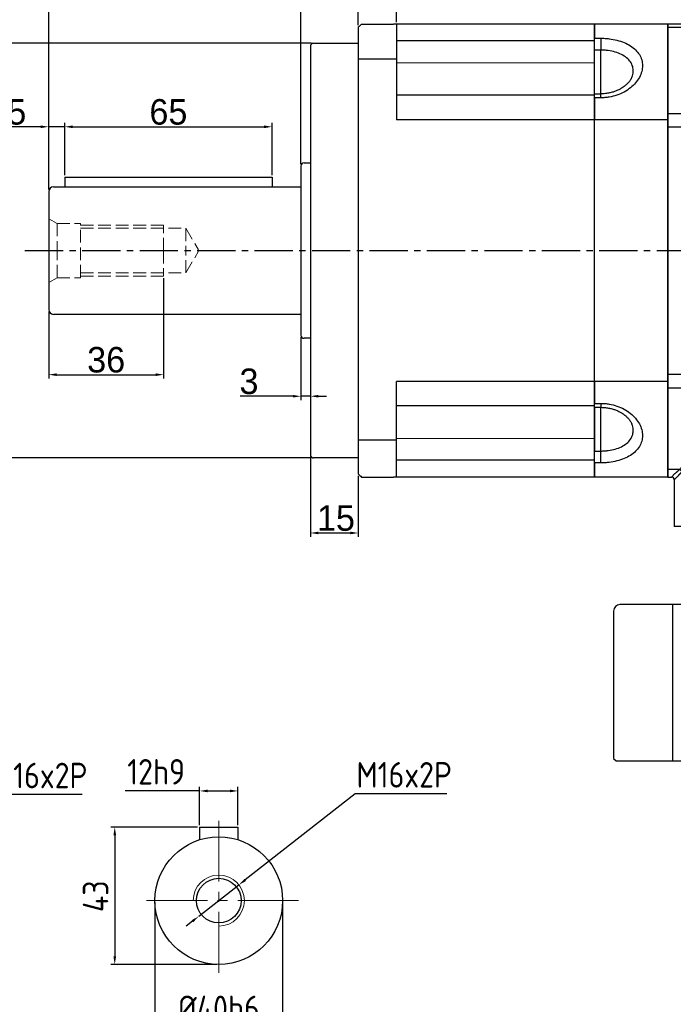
# Model space of a CAD drawing. Header units: millimetres. Extents: x 2047 to 3179, y 182 to 933.
# Tile 12 of 15: x 2426 to 2631, y 468 to 776. Entities that reach past the tile are written whole.
import ezdxf

# ---------------------------------------------------------------- set-up
doc = ezdxf.new("R2010")
doc.units = ezdxf.units.MM
for name, pattern in [('CENTER2', [28.575, 19.05, -3.175, 3.175, -3.175]), ('JIS_02_4.0', [5.5, 4, -1.5]), ('点画线', [18, 12, -2, 2, -2])]:
    doc.linetypes.add(name, pattern=pattern)
for name, color, linetype in [('6文字层', 3, 'Continuous'), ('7中心线层', 7, '点画线'), ('标注线', 7, 'Continuous')]:
    doc.layers.add(name, color=color, linetype=linetype)
for name, color, linetype, lineweight in [('中心线', 230, 'CENTER2', 18), ('中心线01', 7, 'JIS_02_4.0', 0), ('粗实线', 7, 'Continuous', 40), ('细实线', 211, 'Continuous', 18)]:
    doc.layers.add(name, color=color, linetype=linetype, lineweight=lineweight)
doc.styles.add('工程字', font='gbenor.shx', dxfattribs={"bigfont": 'gbcbig.shx'})
doc.dimstyles.new('ISO-25', dxfattribs={"dimtxt": 2.5, "dimasz": 2.5, "dimexe": 1.25, "dimexo": 0.625, "dimtad": 1, "dimtxsty": 'Standard', "dimcen": 2.5, "dimadec": 0, "dimazin": 0, "dimtfac": 1, "dimtmove": 0, "dimatfit": 3, "dimfxl": 1, "dimarcsym": 0})

# ---------------------------------------------------------------- blocks, each defined once
blk = doc.blocks.new('*D20')
at = {"layer": '6文字层', "color": 0, "lineweight": -2}
for p, q in [((2434.87, 723.2), (2434.87, 826.01)), ((2770.37, 824.76), (2437.37, 824.76)), ((2772.87, 676.52), (2772.87, 826.01))]:
    blk.add_line(p, q, dxfattribs=at)
at = {"layer": '6文字层', "color": 0}
for points in [[(2437.37, 825.17), (2437.37, 824.34), (2434.87, 824.76)], [(2770.37, 824.34), (2770.37, 825.17), (2772.87, 824.76)]]:
    blk.add_solid(points, dxfattribs=at)
at = {"layer": 'Defpoints', "color": 0}
for p in [(2434.87, 824.76), (2434.87, 722.57), (2772.87, 675.89)]:
    blk.add_point(p, dxfattribs=at)
at = {"layer": '6文字层', "color": 0, "insert": (2604.12, 829.38), "char_height": 8, "attachment_point": 5}
blk.add_mtext('338', dxfattribs=at)
blk = doc.blocks.new('*D23')
at = {"layer": '6文字层', "color": 0, "lineweight": -2}
for p, q in [((2517.24, 769.07), (2409.58, 769.07)), ((2410.83, 766.57), (2410.83, 641.57)), ((2517.24, 639.07), (2409.58, 639.07))]:
    blk.add_line(p, q, dxfattribs=at)
at = {"layer": '6文字层', "color": 0}
for points in [[(2411.24, 766.57), (2410.41, 766.57), (2410.83, 769.07)], [(2410.41, 641.57), (2411.24, 641.57), (2410.83, 639.07)]]:
    blk.add_solid(points, dxfattribs=at)
at = {"layer": 'Defpoints', "color": 0}
for p in [(2517.87, 769.07), (2410.83, 639.07), (2517.87, 639.07)]:
    blk.add_point(p, dxfattribs=at)
at = {"layer": '6文字层', "color": 0, "insert": (2406.2, 704.07), "char_height": 8, "attachment_point": 5, "rotation": 90}
blk.add_mtext('%%C130h7', dxfattribs=at)
blk = doc.blocks.new('*D24')
at = {"layer": '6文字层', "color": 0, "lineweight": -2}
for p, q in [((2434.87, 723.2), (2434.87, 744.13)), ((2439.87, 727.7), (2439.87, 744.13)), ((2432.37, 742.88), (2422.08, 742.88)), ((2439.87, 742.88), (2434.87, 742.88)), ((2442.37, 742.88), (2444.87, 742.88))]:
    blk.add_line(p, q, dxfattribs=at)
at = {"layer": '6文字层', "color": 0}
for points in [[(2432.37, 742.46), (2432.37, 743.29), (2434.87, 742.88)], [(2442.37, 743.29), (2442.37, 742.46), (2439.87, 742.88)]]:
    blk.add_solid(points, dxfattribs=at)
at = {"layer": 'Defpoints', "color": 0}
for p in [(2434.87, 742.88), (2439.87, 727.07), (2434.87, 722.57)]:
    blk.add_point(p, dxfattribs=at)
at = {"layer": '6文字层', "color": 0, "insert": (2424.87, 747.5), "char_height": 8, "attachment_point": 5}
blk.add_mtext('5', dxfattribs=at)
blk = doc.blocks.new('*D25')
at = {"layer": '6文字层', "color": 0, "lineweight": -2}
for p, q in [((2439.87, 727.7), (2439.87, 744.13)), ((2504.87, 727.7), (2504.87, 744.13)), ((2442.37, 742.88), (2502.37, 742.88))]:
    blk.add_line(p, q, dxfattribs=at)
at = {"layer": '6文字层', "color": 0}
for points in [[(2442.37, 743.29), (2442.37, 742.46), (2439.87, 742.88)], [(2502.37, 742.46), (2502.37, 743.29), (2504.87, 742.88)]]:
    blk.add_solid(points, dxfattribs=at)
at = {"layer": 'Defpoints', "color": 0}
for p in [(2504.87, 742.88), (2439.87, 727.07), (2504.87, 727.07)]:
    blk.add_point(p, dxfattribs=at)
at = {"layer": '6文字层', "color": 0, "insert": (2472.37, 747.5), "char_height": 8, "attachment_point": 5}
blk.add_mtext('65', dxfattribs=at)
blk = doc.blocks.new('*D26')
at = {"layer": '6文字层', "color": 0, "lineweight": -2}
for p, q in [((2531.87, 774.7), (2531.87, 786.52)), ((2541.37, 785.27), (2534.37, 785.27)), ((2543.87, 775.7), (2543.87, 786.52))]:
    blk.add_line(p, q, dxfattribs=at)
at = {"layer": '6文字层', "color": 0}
for points in [[(2534.37, 785.68), (2534.37, 784.85), (2531.87, 785.27)], [(2541.37, 784.85), (2541.37, 785.68), (2543.87, 785.27)]]:
    blk.add_solid(points, dxfattribs=at)
at = {"layer": 'Defpoints', "color": 0}
for p in [(2531.87, 785.27), (2543.87, 775.07), (2531.87, 774.07)]:
    blk.add_point(p, dxfattribs=at)
at = {"layer": '6文字层', "color": 0, "insert": (2537.87, 788.89), "char_height": 6, "attachment_point": 5}
blk.add_mtext('12', dxfattribs=at)
blk = doc.blocks.new('*D27')
at = {"layer": '6文字层', "color": 0, "lineweight": -2}
for p, q in [((2434.87, 723.2), (2434.87, 801.99)), ((2437.37, 800.74), (2529.37, 800.74)), ((2531.87, 776.7), (2531.87, 801.99))]:
    blk.add_line(p, q, dxfattribs=at)
at = {"layer": '6文字层', "color": 0}
for points in [[(2437.37, 801.16), (2437.37, 800.33), (2434.87, 800.74)], [(2529.37, 800.33), (2529.37, 801.16), (2531.87, 800.74)]]:
    blk.add_solid(points, dxfattribs=at)
at = {"layer": 'Defpoints', "color": 0}
for p in [(2531.87, 800.74), (2531.87, 776.07), (2434.87, 722.57)]:
    blk.add_point(p, dxfattribs=at)
at = {"layer": '6文字层', "color": 0, "insert": (2483.37, 805.37), "char_height": 8, "attachment_point": 5}
blk.add_mtext('97', dxfattribs=at)
blk = doc.blocks.new('*D28')
at = {"layer": '6文字层', "color": 0, "lineweight": -2}
for p, q in [((2531.87, 774.7), (2531.87, 801.99)), ((2534.37, 800.74), (2770.37, 800.74)), ((2772.87, 676.52), (2772.87, 801.99))]:
    blk.add_line(p, q, dxfattribs=at)
at = {"layer": '6文字层', "color": 0}
for points in [[(2534.37, 801.16), (2534.37, 800.33), (2531.87, 800.74)], [(2770.37, 800.33), (2770.37, 801.16), (2772.87, 800.74)]]:
    blk.add_solid(points, dxfattribs=at)
at = {"layer": 'Defpoints', "color": 0}
for p in [(2772.87, 800.74), (2531.87, 774.07), (2772.87, 675.89)]:
    blk.add_point(p, dxfattribs=at)
at = {"layer": '6文字层', "color": 0, "insert": (2652.62, 805.37), "char_height": 8, "attachment_point": 5}
blk.add_mtext('241', dxfattribs=at)
blk = doc.blocks.new('*D29')
at = {"layer": '6文字层', "color": 0, "lineweight": -2}
for p, q in [((2470.87, 695.45), (2470.87, 663.92)), ((2434.87, 684.95), (2434.87, 663.92)), ((2437.37, 665.17), (2468.37, 665.17))]:
    blk.add_line(p, q, dxfattribs=at)
at = {"layer": '6文字层', "color": 0}
for points in [[(2437.37, 665.59), (2437.37, 664.75), (2434.87, 665.17)], [(2468.37, 664.75), (2468.37, 665.59), (2470.87, 665.17)]]:
    blk.add_solid(points, dxfattribs=at)
at = {"layer": 'Defpoints', "color": 0}
for p in [(2470.87, 696.07), (2434.87, 685.57), (2470.87, 665.17)]:
    blk.add_point(p, dxfattribs=at)
at = {"layer": '6文字层', "color": 0, "insert": (2452.87, 669.8), "char_height": 8, "attachment_point": 5}
blk.add_mtext('36', dxfattribs=at)
blk = doc.blocks.new('*D30')
at = {"layer": '6文字层', "color": 0, "lineweight": -2}
for p, q in [((2513.87, 676.95), (2513.87, 657.16)), ((2516.87, 675.95), (2516.87, 657.16)), ((2511.37, 658.41), (2494.83, 658.41)), ((2516.87, 658.41), (2513.87, 658.41)), ((2519.37, 658.41), (2521.87, 658.41))]:
    blk.add_line(p, q, dxfattribs=at)
at = {"layer": '6文字层', "color": 0}
for points in [[(2511.37, 658), (2511.37, 658.83), (2513.87, 658.41)], [(2519.37, 658.83), (2519.37, 658), (2516.87, 658.41)]]:
    blk.add_solid(points, dxfattribs=at)
at = {"layer": 'Defpoints', "color": 0}
for p in [(2513.87, 677.57), (2516.87, 676.57), (2513.87, 658.41)]:
    blk.add_point(p, dxfattribs=at)
at = {"layer": '6文字层', "color": 0, "insert": (2497.62, 663.04), "char_height": 8, "attachment_point": 5}
blk.add_mtext('3', dxfattribs=at)
blk = doc.blocks.new('*D31')
at = {"layer": '6文字层', "color": 0, "lineweight": -2}
for p, q in [((2516.87, 639.45), (2516.87, 614.29)), ((2531.87, 633.45), (2531.87, 614.29)), ((2519.37, 615.54), (2529.37, 615.54))]:
    blk.add_line(p, q, dxfattribs=at)
at = {"layer": '6文字层', "color": 0}
for points in [[(2519.37, 615.96), (2519.37, 615.13), (2516.87, 615.54)], [(2529.37, 615.13), (2529.37, 615.96), (2531.87, 615.54)]]:
    blk.add_solid(points, dxfattribs=at)
at = {"layer": 'Defpoints', "color": 0}
for p in [(2516.87, 640.07), (2531.87, 634.07), (2531.87, 615.54)]:
    blk.add_point(p, dxfattribs=at)
at = {"layer": '6文字层', "color": 0, "insert": (2524.87, 620.17), "char_height": 8, "attachment_point": 5}
blk.add_mtext('15', dxfattribs=at)
blk = doc.blocks.new('*D5')
at = {"layer": '6文字层', "color": 0, "lineweight": -2}
for p, q in [((2434.87, 723.2), (2434.87, 786.52)), ((2511.37, 785.27), (2437.37, 785.27)), ((2513.87, 731.2), (2513.87, 786.52))]:
    blk.add_line(p, q, dxfattribs=at)
at = {"layer": '6文字层', "color": 0}
for points in [[(2437.37, 785.68), (2437.37, 784.85), (2434.87, 785.27)], [(2511.37, 784.85), (2511.37, 785.68), (2513.87, 785.27)]]:
    blk.add_solid(points, dxfattribs=at)
at = {"layer": 'Defpoints', "color": 0}
for p in [(2434.87, 785.27), (2513.87, 730.57), (2434.87, 722.57)]:
    blk.add_point(p, dxfattribs=at)
at = {"layer": '6文字层', "color": 0, "insert": (2474.37, 789.89), "char_height": 8, "attachment_point": 5}
blk.add_mtext('79', dxfattribs=at)
blk = doc.blocks.new('*D18')
at = {"layer": '6文字层', "color": 0, "lineweight": -2}
for p, q in [((2434.87, 723.2), (2434.87, 846.97)), ((2791.87, 591.7), (2791.87, 846.97)), ((2789.37, 845.72), (2437.37, 845.72))]:
    blk.add_line(p, q, dxfattribs=at)
at = {"layer": '6文字层', "color": 0}
for points in [[(2437.37, 846.13), (2437.37, 845.3), (2434.87, 845.72)], [(2789.37, 845.3), (2789.37, 846.13), (2791.87, 845.72)]]:
    blk.add_solid(points, dxfattribs=at)
at = {"layer": 'Defpoints', "color": 0}
for p in [(2434.87, 845.72), (2434.87, 722.57), (2791.87, 591.07)]:
    blk.add_point(p, dxfattribs=at)
at = {"layer": '6文字层', "color": 0, "insert": (2613.37, 850.34), "char_height": 8, "attachment_point": 5}
blk.add_mtext('357', dxfattribs=at)
blk = doc.blocks.new('*D32')
at = {"layer": '6文字层', "color": 0, "lineweight": -2}
for p, q in [((2482.16, 534.68), (2458.85, 534.68)), ((2482.16, 523.93), (2482.16, 535.93)), ((2484.66, 534.68), (2491.66, 534.68)), ((2494.16, 523.93), (2494.16, 535.93))]:
    blk.add_line(p, q, dxfattribs=at)
at = {"layer": '6文字层', "color": 0}
for points in [[(2484.66, 535.1), (2484.66, 534.26), (2482.16, 534.68)], [(2491.66, 534.26), (2491.66, 535.1), (2494.16, 534.68)]]:
    blk.add_solid(points, dxfattribs=at)
at = {"layer": 'Defpoints', "color": 0}
for p in [(2494.16, 534.68), (2482.16, 523.3), (2494.16, 523.3)]:
    blk.add_point(p, dxfattribs=at)
at = {"layer": '6文字层', "color": 0, "insert": (2468.53, 540.68), "char_height": 8, "attachment_point": 5, "style": '工程字'}
blk.add_mtext('12h9', dxfattribs=at)
blk = doc.blocks.new('*D33')
at = {"layer": '6文字层', "color": 0, "lineweight": -2}
for p, q in [((2481.54, 523.3), (2454.31, 523.3)), ((2455.56, 520.8), (2455.56, 482.8)), ((2487.54, 480.3), (2454.31, 480.3))]:
    blk.add_line(p, q, dxfattribs=at)
at = {"layer": '6文字层', "color": 0}
for points in [[(2455.98, 520.8), (2455.15, 520.8), (2455.56, 523.3)], [(2455.15, 482.8), (2455.98, 482.8), (2455.56, 480.3)]]:
    blk.add_solid(points, dxfattribs=at)
at = {"layer": 'Defpoints', "color": 0}
for p in [(2482.16, 523.3), (2455.56, 480.3), (2488.16, 480.3)]:
    blk.add_point(p, dxfattribs=at)
at = {"layer": '6文字层', "color": 0, "insert": (2449.56, 501.66), "char_height": 8, "attachment_point": 5, "rotation": 90, "style": '工程字'}
blk.add_mtext('43', dxfattribs=at)
blk = doc.blocks.new('*D34')
at = {"layer": '6文字层', "color": 0, "lineweight": -2}
for p, q in [((2468.16, 499.68), (2468.16, 459.27)), ((2508.16, 499.68), (2508.16, 459.27)), ((2470.66, 460.52), (2505.66, 460.52))]:
    blk.add_line(p, q, dxfattribs=at)
at = {"layer": '6文字层', "color": 0}
for points in [[(2470.66, 460.93), (2470.66, 460.1), (2468.16, 460.52)], [(2505.66, 460.1), (2505.66, 460.93), (2508.16, 460.52)]]:
    blk.add_solid(points, dxfattribs=at)
at = {"layer": 'Defpoints', "color": 0}
for p in [(2468.16, 500.3), (2508.16, 500.3), (2508.16, 460.52)]:
    blk.add_point(p, dxfattribs=at)
at = {"layer": '6文字层', "color": 0, "insert": (2488.16, 466.52), "char_height": 8, "attachment_point": 5, "style": '工程字'}
blk.add_mtext('%%C40h6', dxfattribs=at)
blk = doc.blocks.new('*D35')
at = {"layer": '6文字层', "color": 0, "lineweight": -2}
for p, q in [((2530.92, 533.74), (2496.44, 506.77)), ((2559.58, 533.74), (2530.92, 533.74)), ((2481.86, 495.38), (2494.47, 505.23)), ((2479.89, 493.84), (2477.92, 492.3))]:
    blk.add_line(p, q, dxfattribs=at)
at = {"layer": '6文字层', "color": 0}
for points in [[(2496.18, 507.1), (2496.69, 506.44), (2494.47, 505.23)], [(2480.15, 493.51), (2479.64, 494.16), (2481.86, 495.38)]]:
    blk.add_solid(points, dxfattribs=at)
at = {"layer": 'Defpoints', "color": 0}
for p in [(2494.47, 505.23), (2481.86, 495.38)]:
    blk.add_point(p, dxfattribs=at)
at = {"layer": '6文字层', "color": 0, "insert": (2546.25, 539.74), "char_height": 8, "attachment_point": 5, "style": '工程字'}
blk.add_mtext('M16x2P', dxfattribs=at)
blk = doc.blocks.new('*D37')
at = {"layer": '6文字层', "color": 0, "lineweight": -2}
for p, q in [((2416.71, 533.52), (2382.23, 506.56)), ((2445.38, 533.52), (2416.71, 533.52)), ((2367.66, 495.16), (2380.26, 505.02)), ((2365.69, 493.62), (2363.72, 492.08))]:
    blk.add_line(p, q, dxfattribs=at)
at = {"layer": '6文字层', "color": 0}
for points in [[(2381.98, 506.88), (2382.49, 506.23), (2380.26, 505.02)], [(2365.95, 493.29), (2365.43, 493.95), (2367.66, 495.16)]]:
    blk.add_solid(points, dxfattribs=at)
at = {"layer": 'Defpoints', "color": 0}
for p in [(2380.26, 505.02), (2367.66, 495.16)]:
    blk.add_point(p, dxfattribs=at)
at = {"layer": '6文字层', "color": 0, "insert": (2432.05, 539.52), "char_height": 8, "attachment_point": 5, "style": '工程字'}
blk.add_mtext('M16x2P', dxfattribs=at)
blk = doc.blocks.new('142')
at = {"color": 7, "linetype": 'Continuous', "lineweight": 30}
for p, q in [((60.63, 140.34), (-4.37, 140.34)), ((-4.37, 139.28), (-4.37, 140.34)), ((-4.37, 137.98), (-4.37, 139.28)), ((-4.37, 112.36), (-4.37, 137.98)), ((62.63, 120.34), (62.63, 138.34)), ((72.66, 120.34), (62.63, 120.34)), ((77.42, 118), (116.4, 67.13)), ((-4.37, 108.16), (-4.37, 112.36)), ((-4.37, 108.16), (-4.37, 30.52)), ((117.63, 63.48), (117.63, 22.84)), ((-4.37, 26.33), (-4.37, 30.52)), ((-4.37, 0.71), (-4.37, 26.33)), ((137.63, 22.84), (117.63, 22.84)), ((139.63, 20.85), (139.63, -17.16)), ((-4.37, -0.59), (-4.37, 0.71)), ((-4.37, -1.66), (-4.37, -0.59)), ((-4.37, -1.66), (-3.22, -1.66)), ((-2.37, -2.5), (-2.37, -17.16)), ((-1.3, -17.16), (-2.37, -17.16)), ((0, -17.16), (-1.3, -17.16)), ((25.62, -17.16), (0, -17.16)), ((29.81, -17.16), (25.62, -17.16)), ((29.81, -17.16), (107.45, -17.16)), ((111.65, -17.16), (107.45, -17.16)), ((137.27, -17.16), (111.65, -17.16)), ((138.57, -17.16), (137.27, -17.16)), ((138.57, -17.16), (139.63, -17.16))]:
    blk.add_line(p, q, dxfattribs=at)
at = {"color": 7, "linetype": 'Continuous', "lineweight": 25}
for p, q in [((59.92, 139.28), (-4.37, 139.28)), ((59.92, 139.28), (60.63, 140.34)), ((62.63, 138.34), (62, 137.4)), ((72.13, 118.16), (61.97, 118.16)), ((62.63, 120.34), (62.03, 119.44)), ((72.13, 119.44), (62.03, 119.44)), ((72.13, 119.44), (72.13, 118.16)), ((72.21, 119.44), (72.66, 120.34)), ((77.42, 118), (76.97, 117.09)), ((113.82, 67.46), (76.86, 115.7)), ((114.56, 68.03), (77.14, 116.86)), ((-4.37, 112.36), (59.44, 112.36)), ((-4.37, 108.16), (59.43, 108.16)), ((59.43, 108.16), (61.43, 108.16)), ((61.43, 23.64), (61.43, 108.16)), ((61.76, 106.25), (71.4, 106.25)), ((61.74, 102.68), (61.74, 23.95)), ((75.67, 104.63), (101.84, 70.48)), ((102.57, 66.29), (102.57, 21.97)), ((115.5, 66.83), (116.4, 67.13)), ((115.37, 22.18), (115.37, 62.57)), ((116.73, 22.24), (116.73, 62.57)), ((117.63, 63.48), (116.74, 63.18)), ((29.81, 30.52), (-4.37, 30.52)), ((29.81, -17.16), (29.81, 30.52)), ((-4.37, 26.33), (25.17, 26.33)), ((25.62, 25.88), (25.62, -17.16)), ((61.43, 23.64), (61.74, 23.95)), ((63.74, 21.95), (63.43, 21.64)), ((107.45, 21.64), (63.43, 21.64)), ((63.74, 21.95), (99.2, 21.95)), ((107.45, 21.64), (107.45, 19.64)), ((116.73, 22.24), (117.63, 22.84)), ((137.63, 22.84), (136.57, 22.13)), ((107.45, 19.64), (107.45, -17.16)), ((111.65, 19.66), (111.65, -17.16)), ((139.63, 20.85), (138.57, 20.13)), ((138.57, -17.16), (138.57, 20.13)), ((-0.71, 0.71), (-4.37, 0.71)), ((-3.22, -1.66), (-2.15, -0.59)), ((-1.3, -1.44), (-2.37, -2.5)), ((0, -17.16), (0, 0))]:
    blk.add_line(p, q, dxfattribs=at)
for centre, radius, start, end in [((59.92, 137.28), 2, 4.9052, 89.9738), ((72.21, 113.43), 6, 37.4826, 89.9797), ((136.57, 20.13), 2, 0.0252, 89.9639)]:
    blk.add_arc(centre, radius, start, end, dxfattribs=at)
at = {"color": 7, "linetype": 'Continuous', "lineweight": 30}
for centre, major_axis, ratio, start_param, end_param in [((60.63, 138.34), (-1.11, -1.66), 0.999505, 2.158969, 3.729308), ((72.66, 114.34), (-2.66, -5.38), 0.999574, 2.683284, 3.599901), ((111.63, 63.48), (-5.68, -1.93), 0.999618, 2.814788, 3.468397), ((137.63, 20.84), (1.66, 1.11), 0.999505, 5.695468, 7.265809), ((-3.22, -2.51), (0.601, 0.601), 0.999315, 5.49813, 7.068241)]:
    blk.add_ellipse(centre, major_axis=major_axis, ratio=ratio, start_param=start_param, end_param=end_param, dxfattribs=at)
at = {"color": 7, "linetype": 'Continuous', "lineweight": 25}
for centre, major_axis, ratio, start_param, end_param in [((61.96, 130.83), (0, 7), 0.017455, 0.412477, 5.932387), ((62.63, 69.34), (0, 62), 0.017455, 0.664229, 0.933271), ((62.03, 113.44), (0, 6), 0.017455, 0.02618, 0.664229), ((61.85, 102.68), (0, 6), 0.017455, 0.933271, 1.570796), ((63.74, 23.95), (1.41, 1.41), 0.999695, 2.356347, 3.926839), ((99.2, 22.06), (6, 0), 0.017455, 4.712389, 5.309069), ((68.63, 22.84), (60.4, 0), 0.017455, 5.309069, 5.597234), ((110.73, 22.24), (6, 0), 0.017455, 5.597234, 6.257005), ((130.57, 22.14), (6, 0), 0.017455, 5.715028, 6.257005)]:
    blk.add_ellipse(centre, major_axis=major_axis, ratio=ratio, start_param=start_param, end_param=end_param, dxfattribs=at)
blk.add_ellipse((61.56, 30.93), major_axis=(0, 7), ratio=0.017455, dxfattribs=at)
for points in [[(61.87, 136.3), (61.7, 129.88), (61.55, 121.3), (61.44, 111.31)], [(61.92, 137.45), (61.92, 137.39), (61.92, 137.32), (61.91, 137.24)], [(72.13, 119.44), (72.16, 119.44), (72.18, 119.44), (72.21, 119.44)], [(72.72, 118.12), (72.52, 118.14), (72.33, 118.15), (72.13, 118.16)], [(76.97, 117.09), (77.02, 117.02), (77.08, 116.94), (77.14, 116.86)], [(115.04, 67.42), (115.19, 67.22), (115.35, 67.02), (115.5, 66.83)], [(115.37, 62.57), (115.2, 62.76), (115.02, 62.96), (114.84, 63.16)], [(116.73, 62.57), (116.73, 62.66), (116.73, 62.83), (116.73, 63.03), (116.74, 63.16), (116.74, 63.18), (116.74, 63.18)], [(110.6, 21.66), (120.61, 21.76), (129.2, 21.91), (135.63, 22.08)]]:
    blk.add_open_spline(points, degree=3, dxfattribs=at)
for points, knots in [([(61.91, 137.24), (61.9, 137.19), (61.9, 137.08), (61.88, 136.76), (61.87, 136.56), (61.87, 136.3)], [0, 0, 0, 0, 0.5, 0.5, 1, 1, 1, 1]), ([(62, 137.4), (62, 137.43), (62, 137.49), (61.99, 137.57), (61.97, 137.65), (61.95, 137.74), (61.92, 137.81), (61.9, 137.83), (61.89, 137.82), (61.9, 137.76), (61.9, 137.67), (61.91, 137.57), (61.91, 137.49), (61.92, 137.45)], [0, 0, 0, 0, 0.049294, 0.107407, 0.174344, 0.250109, 0.399741, 0.500093, 0.614118, 0.750005, 0.833335, 0.916667, 1, 1, 1, 1]), ([(71.4, 106.25), (71.4, 106.45), (71.41, 106.87), (71.41, 107.49), (71.42, 108.12), (71.44, 108.75), (71.45, 109.39), (71.48, 110.03), (71.51, 110.67), (71.54, 111.31), (71.57, 111.96), (71.62, 112.67), (71.67, 113.45), (71.74, 114.33), (71.82, 115.25), (71.91, 116.2), (72.02, 117.18), (72.09, 117.83), (72.13, 118.16)], [0, 0, 0, 0, 0.046305, 0.09342, 0.141347, 0.190086, 0.239639, 0.290008, 0.341193, 0.393195, 0.446016, 0.499656, 0.570122, 0.645757, 0.72656, 0.812535, 0.903681, 1, 1, 1, 1]), ([(74, 117.66), (73.92, 117.7), (73.75, 117.77), (73.5, 117.86), (73.25, 117.95), (72.98, 118.04), (72.8, 118.1), (72.72, 118.12)], [0, 0, 0, 0, 0.19109, 0.386772, 0.586918, 0.791382, 1, 1, 1, 1]), ([(76.86, 115.7), (76.8, 115.76), (76.68, 115.88), (76.49, 116.06), (76.3, 116.23), (76.11, 116.39), (75.92, 116.54), (75.73, 116.68), (75.55, 116.81), (75.37, 116.93), (75.2, 117.04), (75.02, 117.15), (74.86, 117.24), (74.7, 117.33), (74.55, 117.41), (74.4, 117.48), (74.26, 117.55), (74.13, 117.61), (74.04, 117.65), (74, 117.66)], [0, 0, 0, 0, 0.077013, 0.152094, 0.225148, 0.296086, 0.36483, 0.431309, 0.495461, 0.557229, 0.616567, 0.673431, 0.727789, 0.77961, 0.82887, 0.875553, 0.919641, 0.961126, 1, 1, 1, 1]), ([(76.86, 115.7), (76.84, 115.53), (76.78, 115.21), (76.7, 114.72), (76.62, 114.23), (76.54, 113.73), (76.47, 113.23), (76.39, 112.72), (76.32, 112.2), (76.26, 111.69), (76.19, 111.17), (76.13, 110.64), (76.07, 110.11), (76.01, 109.58), (75.96, 109.04), (75.91, 108.5), (75.86, 107.96), (75.82, 107.41), (75.78, 106.86), (75.75, 106.31), (75.72, 105.76), (75.69, 105.2), (75.68, 104.82), (75.67, 104.63)], [0, 0, 0, 0, 0.050413, 0.100514, 0.150306, 0.199794, 0.248985, 0.297882, 0.346492, 0.39482, 0.44287, 0.49065, 0.538163, 0.585417, 0.632417, 0.679168, 0.725678, 0.771951, 0.817995, 0.863815, 0.909419, 0.954811, 1, 1, 1, 1]), ([(77.14, 116.86), (77.14, 116.85), (77.16, 116.82), (77.18, 116.76), (77.19, 116.69), (77.19, 116.6), (77.17, 116.5), (77.15, 116.38), (77.11, 116.24), (77.05, 116.08), (76.97, 115.9), (76.9, 115.76), (76.86, 115.7)], [0, 0, 0, 0, 0.072645, 0.151366, 0.236166, 0.327045, 0.424003, 0.527041, 0.636159, 0.751359, 0.872639, 1, 1, 1, 1]), ([(59.44, 112.36), (59.68, 112.36), (59.93, 112.34), (60.42, 112.23), (60.65, 112.15), (61.04, 111.95), (61.19, 111.82), (61.39, 111.57), (61.44, 111.44), (61.44, 111.31)], [0, 0, 0, 0, 0.25, 0.25, 0.5, 0.5, 0.75, 0.75, 1, 1, 1, 1]), ([(61.44, 111.31), (61.44, 111.07), (61.44, 110.83), (61.43, 110.33), (61.43, 110.07), (61.43, 109.53), (61.43, 109.26), (61.43, 108.72), (61.43, 108.44), (61.43, 108.16)], [0, 0, 0, 0, 0.25, 0.25, 0.5, 0.5, 0.75, 0.75, 1, 1, 1, 1]), ([(71.4, 106.25), (71.49, 106.23), (71.66, 106.2), (71.91, 106.15), (72.16, 106.09), (72.4, 106.03), (72.62, 105.97), (72.84, 105.91), (73.05, 105.84), (73.26, 105.78), (73.45, 105.71), (73.63, 105.65), (73.8, 105.59), (73.97, 105.52), (74.12, 105.46), (74.27, 105.4), (74.36, 105.36), (74.41, 105.34)], [0, 0, 0, 0, 0.083919, 0.165602, 0.244972, 0.321962, 0.396512, 0.46857, 0.538093, 0.605045, 0.669396, 0.731125, 0.790214, 0.846651, 0.900429, 0.951545, 1, 1, 1, 1]), ([(74.41, 105.34), (74.48, 105.31), (74.63, 105.24), (74.84, 105.13), (75.05, 105.02), (75.26, 104.9), (75.47, 104.77), (75.6, 104.68), (75.67, 104.63)], [0, 0, 0, 0, 0.161578, 0.325353, 0.491209, 0.659023, 0.828666, 1, 1, 1, 1]), ([(101.84, 70.48), (101.88, 70.39), (101.94, 70.21), (102.03, 69.93), (102.11, 69.65), (102.18, 69.37), (102.22, 69.19), (102.24, 69.09)], [0, 0, 0, 0, 0.20498, 0.407576, 0.607678, 0.805185, 1, 1, 1, 1]), ([(101.84, 70.48), (102.02, 70.41), (102.39, 70.28), (102.93, 70.09), (103.47, 69.91), (104.01, 69.74), (104.54, 69.57), (105.08, 69.41), (105.61, 69.25), (106.14, 69.1), (106.68, 68.95), (107.2, 68.81), (107.73, 68.68), (108.25, 68.55), (108.78, 68.43), (109.3, 68.31), (109.81, 68.19), (110.33, 68.09), (110.84, 67.98), (111.34, 67.89), (111.85, 67.79), (112.35, 67.7), (112.84, 67.62), (113.34, 67.54), (113.66, 67.49), (113.82, 67.46)], [0, 0, 0, 0, 0.041335, 0.082806, 0.124421, 0.166188, 0.208118, 0.250219, 0.292499, 0.334967, 0.377631, 0.420501, 0.463583, 0.506886, 0.550419, 0.594188, 0.638202, 0.682468, 0.726993, 0.771786, 0.816853, 0.8622, 0.907836, 0.953767, 1, 1, 1, 1]), ([(102.24, 69.09), (102.25, 69.02), (102.29, 68.84), (102.34, 68.55), (102.39, 68.21), (102.45, 67.81), (102.5, 67.35), (102.54, 66.84), (102.56, 66.48), (102.57, 66.29)], [0, 0, 0, 0, 0.086973, 0.192664, 0.317104, 0.460258, 0.621997, 0.802055, 1, 1, 1, 1]), ([(114.56, 68.03), (114.55, 68.02), (114.48, 67.96), (114.23, 67.77), (114.05, 67.63), (113.82, 67.46)], [0, 0, 0, 0, 0.5, 0.5, 1, 1, 1, 1]), ([(115.04, 67.42), (114.96, 67.52), (114.88, 67.62), (114.72, 67.82), (114.64, 67.93), (114.56, 68.03)], [0, 0, 0, 0, 0.5, 0.5, 1, 1, 1, 1]), ([(114.84, 63.16), (114.68, 63.19), (114.36, 63.24), (113.88, 63.33), (113.39, 63.43), (112.91, 63.52), (112.42, 63.62), (111.93, 63.72), (111.45, 63.82), (110.96, 63.93), (110.48, 64.04), (109.99, 64.15), (109.51, 64.27), (108.83, 64.43), (107.96, 64.66), (106.89, 64.95), (105.81, 65.26), (104.73, 65.58), (103.65, 65.93), (102.93, 66.17), (102.57, 66.29)], [0, 0, 0, 0, 0.044286, 0.088105, 0.131457, 0.174345, 0.216769, 0.258731, 0.300232, 0.341273, 0.381856, 0.421983, 0.461655, 0.500873, 0.586856, 0.671694, 0.755407, 0.838015, 0.919538, 1, 1, 1, 1]), ([(114.84, 63.16), (114.83, 63.25), (114.82, 63.45), (114.79, 63.73), (114.76, 64.01), (114.72, 64.29), (114.68, 64.57), (114.63, 64.84), (114.58, 65.1), (114.52, 65.37), (114.46, 65.62), (114.39, 65.87), (114.32, 66.12), (114.24, 66.36), (114.17, 66.59), (114.09, 66.82), (114, 67.04), (113.91, 67.25), (113.85, 67.39), (113.82, 67.46)], [0, 0, 0, 0, 0.063398, 0.126371, 0.188885, 0.250905, 0.3124, 0.373339, 0.433694, 0.493438, 0.552544, 0.610989, 0.668751, 0.725811, 0.782149, 0.837751, 0.892601, 0.946688, 1, 1, 1, 1]), ([(116.74, 63.18), (116.74, 63.82), (116.64, 64.48), (116.21, 65.73), (115.9, 66.32), (115.5, 66.83)], [0, 0, 0, 0, 0.5, 0.5, 1, 1, 1, 1]), ([(115.37, 62.57), (115.78, 62.57), (116.12, 62.57), (116.58, 62.57), (116.71, 62.57), (116.73, 62.57)], [0, 0, 0, 0, 0.5, 0.5, 1, 1, 1, 1]), ([(25.17, 26.33), (25.25, 26.4), (25.41, 26.54), (25.66, 26.77), (25.92, 27.01), (26.19, 27.25), (26.48, 27.51), (26.77, 27.78), (27.08, 28.06), (27.41, 28.35), (27.77, 28.68), (28.19, 29.06), (28.67, 29.49), (29.22, 29.99), (29.61, 30.34), (29.81, 30.52)], [0, 0, 0, 0, 0.053708, 0.109552, 0.167539, 0.227672, 0.289955, 0.35439, 0.420981, 0.48973, 0.564589, 0.653045, 0.755098, 0.87075, 1, 1, 1, 1]), ([(29.81, 30.52), (29.71, 30.41), (29.52, 30.2), (29.23, 29.88), (28.95, 29.57), (28.67, 29.26), (28.41, 28.97), (28.14, 28.68), (27.89, 28.4), (27.65, 28.13), (27.41, 27.87), (27.18, 27.61), (26.95, 27.37), (26.74, 27.13), (26.53, 26.9), (26.34, 26.68), (26.14, 26.47), (25.96, 26.27), (25.79, 26.07), (25.67, 25.94), (25.62, 25.88)], [0, 0, 0, 0, 0.068916, 0.136256, 0.202021, 0.26621, 0.328826, 0.389868, 0.449338, 0.507235, 0.563562, 0.618318, 0.671506, 0.723125, 0.773179, 0.821667, 0.868591, 0.913953, 0.957756, 1, 1, 1, 1]), ([(-0.71, 0.71), (-0.56, 0.87), (-0.24, 1.18), (0.23, 1.65), (0.72, 2.13), (1.22, 2.62), (1.72, 3.12), (2.24, 3.63), (2.76, 4.14), (3.29, 4.67), (3.83, 5.21), (4.38, 5.75), (4.94, 6.3), (5.51, 6.86), (6.08, 7.43), (6.67, 8.01), (7.26, 8.6), (7.86, 9.2), (8.48, 9.8), (9.1, 10.42), (9.73, 11.04), (10.54, 11.85), (11.55, 12.84), (12.76, 14.04), (14.01, 15.28), (15.29, 16.54), (16.6, 17.84), (17.95, 19.18), (19.33, 20.54), (20.74, 21.94), (22.18, 23.37), (23.66, 24.84), (24.66, 25.83), (25.17, 26.33)], [0, 0, 0, 0, 0.021669, 0.043491, 0.065468, 0.0876, 0.109889, 0.132334, 0.154938, 0.1777, 0.200623, 0.223706, 0.24695, 0.270356, 0.293925, 0.317658, 0.341556, 0.365618, 0.389847, 0.414242, 0.438804, 0.463534, 0.508743, 0.554654, 0.601271, 0.648597, 0.696636, 0.74539, 0.794863, 0.845058, 0.895977, 0.947624, 1, 1, 1, 1]), ([(25.62, 25.88), (25.36, 25.63), (24.86, 25.12), (24.12, 24.37), (23.38, 23.63), (22.66, 22.89), (21.94, 22.16), (21.22, 21.45), (20.52, 20.74), (19.83, 20.03), (19.14, 19.34), (18.46, 18.65), (17.79, 17.98), (17.13, 17.31), (16.47, 16.65), (15.83, 16), (15.19, 15.35), (14.56, 14.72), (13.94, 14.09), (13.33, 13.47), (12.72, 12.86), (12.13, 12.26), (11.54, 11.66), (10.77, 10.88), (9.82, 9.92), (8.7, 8.8), (7.62, 7.7), (6.57, 6.64), (5.54, 5.6), (4.54, 4.59), (3.58, 3.62), (2.64, 2.67), (1.73, 1.75), (0.85, 0.86), (0.28, 0.29), (0, 0)], [0, 0, 0, 0, 0.026279, 0.052375, 0.078289, 0.10402, 0.12957, 0.154939, 0.180126, 0.205133, 0.22996, 0.254607, 0.279074, 0.303361, 0.32747, 0.351401, 0.375153, 0.398728, 0.422126, 0.445347, 0.468391, 0.49126, 0.513953, 0.536471, 0.581308, 0.625592, 0.669328, 0.712518, 0.755169, 0.797284, 0.838868, 0.879926, 0.920464, 0.960487, 1, 1, 1, 1]), ([(25.17, 26.33), (25.25, 26.27), (25.33, 26.2), (25.49, 26.04), (25.56, 25.96), (25.62, 25.88)], [0, 0, 0, 0, 0.5, 0.5, 1, 1, 1, 1]), ([(61.43, 23.64), (61.43, 23.59), (61.43, 23.5), (61.44, 23.37), (61.47, 23.23), (61.5, 23.1), (61.54, 22.98), (61.59, 22.85), (61.64, 22.74), (61.7, 22.62), (61.77, 22.51), (61.85, 22.41), (61.93, 22.31), (61.98, 22.25), (62.01, 22.23)], [0, 0, 0, 0, 0.087546, 0.174324, 0.260334, 0.345578, 0.430055, 0.513766, 0.596713, 0.678896, 0.760315, 0.840972, 0.920866, 1, 1, 1, 1]), ([(62.01, 22.23), (62.05, 22.19), (62.11, 22.13), (62.22, 22.04), (62.33, 21.96), (62.45, 21.89), (62.58, 21.83), (62.71, 21.77), (62.84, 21.72), (62.99, 21.69), (63.13, 21.66), (63.28, 21.64), (63.38, 21.64), (63.43, 21.64)], [0, 0, 0, 0, 0.086365, 0.173637, 0.261815, 0.350901, 0.440896, 0.531801, 0.623616, 0.716342, 0.809982, 0.904534, 1, 1, 1, 1]), ([(107.45, 21.64), (107.73, 21.64), (108.01, 21.64), (108.55, 21.64), (108.82, 21.64), (109.35, 21.65), (109.61, 21.65), (110.12, 21.65), (110.36, 21.65), (110.6, 21.66)], [0, 0, 0, 0, 0.25, 0.25, 0.5, 0.5, 0.75, 0.75, 1, 1, 1, 1]), ([(111.65, 19.66), (111.65, 19.89), (111.62, 20.14), (111.52, 20.63), (111.44, 20.86), (111.23, 21.25), (111.11, 21.41), (110.86, 21.61), (110.72, 21.65), (110.6, 21.66)], [0, 0, 0, 0, 0.25, 0.25, 0.5, 0.5, 0.75, 0.75, 1, 1, 1, 1]), ([(-2.15, -0.59), (-2.15, -0.59), (-2.14, -0.58), (-2.13, -0.56), (-2.1, -0.54), (-2.07, -0.51), (-2.02, -0.47), (-1.97, -0.42), (-1.91, -0.37), (-1.84, -0.31), (-1.77, -0.24), (-1.68, -0.17), (-1.59, -0.08), (-1.49, 0.01), (-1.38, 0.11), (-1.26, 0.21), (-1.14, 0.33), (-1.01, 0.45), (-0.86, 0.58), (-0.76, 0.67), (-0.71, 0.71)], [0, 0, 0, 0, 0.050248, 0.100834, 0.151817, 0.203257, 0.25521, 0.307733, 0.360878, 0.414698, 0.469242, 0.524559, 0.580694, 0.637691, 0.695592, 0.754438, 0.814266, 0.875113, 0.937014, 1, 1, 1, 1]), ([(-0.71, 0.71), (-0.64, 0.69), (-0.56, 0.66), (-0.41, 0.57), (-0.34, 0.51), (-0.2, 0.38), (-0.15, 0.3), (-0.06, 0.15), (-0.02, 0.07), (0, 0)], [0, 0, 0, 0, 0.25, 0.25, 0.5, 0.5, 0.75, 0.75, 1, 1, 1, 1]), ([(0, 0), (-0.05, -0.05), (-0.14, -0.15), (-0.27, -0.29), (-0.39, -0.43), (-0.5, -0.55), (-0.61, -0.67), (-0.71, -0.78), (-0.8, -0.88), (-0.88, -0.97), (-0.96, -1.06), (-1.02, -1.13), (-1.09, -1.2), (-1.14, -1.26), (-1.18, -1.31), (-1.22, -1.35), (-1.25, -1.39), (-1.28, -1.41), (-1.29, -1.43), (-1.3, -1.44), (-1.3, -1.44)], [0, 0, 0, 0, 0.063267, 0.125417, 0.18648, 0.246491, 0.305486, 0.363504, 0.420584, 0.476768, 0.5321, 0.586626, 0.640394, 0.693454, 0.745858, 0.79766, 0.848917, 0.899686, 0.950027, 1, 1, 1, 1])]:
    blk.add_open_spline(points, degree=3, knots=knots, dxfattribs=at)

msp = doc.modelspace()

# ---------------------------------------------------------------- linework, layer by layer
for p, q in [((2605.869, 775.074), (2605.869, 770.634)), ((2605.869, 770.634), (2607.881, 770.634)), ((2605.869, 766.912), (2605.869, 770.634)), ((2607.881, 770.634), (2607.881, 766.912)), ((2607.881, 766.912), (2605.869, 766.912)), ((2605.869, 753.214), (2605.869, 766.912)), ((2607.881, 753.182), (2607.881, 766.912)), ((2605.869, 753.214), (2607.881, 753.214)), ((2605.869, 751.966), (2605.869, 753.214)), ((2607.881, 751.966), (2607.881, 753.214)), ((2607.881, 751.966), (2605.869, 751.966)), ((2605.869, 751.966), (2605.869, 745.098)), ((2605.869, 663.049), (2605.869, 745.098)), ((2605.869, 663.049), (2605.869, 656.181)), ((2605.869, 656.181), (2607.881, 656.181)), ((2605.869, 654.933), (2605.869, 656.181)), ((2605.869, 654.933), (2607.881, 654.933)), ((2605.869, 654.933), (2605.869, 641.235)), ((2607.881, 656.181), (2607.881, 654.933)), ((2607.881, 641.235), (2607.881, 654.933)), ((2605.869, 641.235), (2607.881, 641.235)), ((2605.869, 637.513), (2605.869, 641.235)), ((2607.881, 637.513), (2607.881, 641.235)), ((2607.881, 637.513), (2605.869, 637.513)), ((2605.869, 637.513), (2605.869, 633.074))]:
    msp.add_line(p, q)
for points, knots in [([(2607.881, 770.634), (2608.314, 770.627), (2609.18, 770.612), (2610.884, 770.453), (2612.951, 770.076), (2615.222, 769.328), (2617.205, 768.304), (2618.824, 767.026), (2620.022, 765.529), (2620.756, 763.853), (2621.003, 762.058), (2620.752, 760.203), (2620.013, 758.364), (2618.813, 756.62), (2617.191, 755.049), (2615.209, 753.731), (2612.935, 752.73), (2610.872, 752.214), (2609.17, 751.997), (2608.311, 751.976), (2607.881, 751.966)], [0, 0, 0, 0, 0.0314822, 0.0629674, 0.1252245, 0.1878452, 0.250282, 0.3127489, 0.3753866, 0.4377184, 0.5003528, 0.5627729, 0.6252292, 0.6878084, 0.7500721, 0.8127031, 0.8749449, 0.9375234, 0.9687607, 1, 1, 1, 1]), ([(2617.614, 758.471), (2617.713, 758.747), (2617.909, 759.299), (2618.072, 760.409), (2617.97, 761.498), (2617.59, 762.518), (2617.036, 763.48), (2615.637, 764.983), (2613.14, 766.206), (2610.578, 766.731), (2609.048, 766.89), (2608.27, 766.905), (2607.881, 766.912)], [0, 0, 0, 0, 0.0629021, 0.1254194, 0.2505485, 0.3130081, 0.3755419, 0.5006569, 0.7492085, 0.874103, 0.9371038, 1, 1, 1, 1]), ([(2617.608, 758.455), (2617.481, 758.14), (2617.17, 757.556), (2616.605, 756.815), (2616.088, 756.274), (2615.654, 755.881), (2615.156, 755.483), (2614.526, 755.046), (2613.686, 754.56), (2612.719, 754.117), (2611.654, 753.744), (2610.529, 753.458), (2609.254, 753.26), (2608.356, 753.213), (2607.881, 753.213)], [0, 0, 0, 0, 0.1261497, 0.2336292, 0.2935816, 0.3440463, 0.3935523, 0.4578309, 0.5369066, 0.6300862, 0.7099761, 0.7985848, 0.8948145, 1, 1, 1, 1]), ([(2607.881, 656.181), (2608.314, 656.171), (2609.18, 656.15), (2610.884, 655.93), (2612.951, 655.412), (2615.222, 654.409), (2617.205, 653.087), (2618.824, 651.513), (2620.022, 649.767), (2620.756, 647.926), (2621.003, 646.073), (2620.752, 644.277), (2620.013, 642.604), (2618.813, 641.11), (2617.191, 639.834), (2615.209, 638.814), (2612.935, 638.067), (2610.872, 637.692), (2609.17, 637.535), (2608.311, 637.52), (2607.881, 637.513)], [0, 0, 0, 0, 0.0314822, 0.0629674, 0.1252245, 0.1878452, 0.250282, 0.3127489, 0.3753866, 0.4377184, 0.5003528, 0.5627729, 0.6252292, 0.6878084, 0.7500721, 0.8127031, 0.8749449, 0.9375234, 0.9687607, 1, 1, 1, 1]), ([(2607.881, 654.934), (2608.359, 654.933), (2609.262, 654.886), (2610.539, 654.687), (2611.663, 654.4), (2612.727, 654.027), (2613.695, 653.582), (2614.534, 653.096), (2615.164, 652.659), (2615.663, 652.258), (2616.097, 651.863), (2616.611, 651.324), (2617.172, 650.587), (2617.482, 650.005), (2617.609, 649.689)], [0, 0, 0, 0, 0.1058428, 0.2024495, 0.2903077, 0.3704876, 0.4641183, 0.5426656, 0.6068917, 0.6569086, 0.707531, 0.7671775, 0.8739479, 1, 1, 1, 1]), ([(2607.881, 641.235), (2608.268, 641.242), (2609.042, 641.257), (2610.571, 641.414), (2613.133, 641.938), (2615.633, 643.162), (2617.234, 644.878), (2617.944, 646.377), (2618.072, 647.739), (2617.909, 648.849), (2617.712, 649.401), (2617.614, 649.676)], [0, 0, 0, 0, 0.0625616, 0.1252286, 0.2506422, 0.4989808, 0.6243645, 0.7494681, 0.8743903, 0.9373957, 1, 1, 1, 1])]:
    msp.add_open_spline(points, degree=3, knots=knots)
at = {"layer": '7中心线层', "color": 0}
msp.add_line((2427.369, 704.074), (2701.869, 704.073), dxfattribs=at)
at = {"layer": '中心线', "color": 0}
for p, q in [((2488.165, 525.305), (2488.165, 475.305)), ((2513.165, 500.305), (2463.165, 500.305))]:
    msp.add_line(p, q, dxfattribs=at)
at = {"layer": '中心线01', "color": 0}
for p, q in [((2437.467, 712.574), (2434.869, 714.074)), ((2437.467, 712.574), (2437.467, 704.074)), ((2437.467, 712.574), (2444.869, 712.574)), ((2444.869, 695.574), (2444.869, 712.574)), ((2444.869, 712.074), (2470.872, 712.074)), ((2444.869, 711.074), (2477.869, 711.074)), ((2470.872, 704.074), (2470.872, 712.074)), ((2477.869, 711.074), (2481.795, 704.274)), ((2477.869, 711.074), (2477.869, 704.074)), ((2437.467, 695.573), (2437.467, 704.073)), ((2470.872, 704.074), (2470.872, 696.074)), ((2477.869, 697.073), (2477.869, 704.074)), ((2477.869, 697.074), (2481.795, 703.874)), ((2437.467, 695.573), (2434.869, 694.074)), ((2437.467, 695.573), (2444.869, 695.573)), ((2444.869, 697.074), (2477.869, 697.074)), ((2444.869, 696.074), (2470.872, 696.074))]:
    msp.add_line(p, q, dxfattribs=at)
at = {"layer": '粗实线', "lineweight": 30}
for p, q in [((2532.869, 775.074), (2542.869, 775.074)), ((2605.869, 775.074), (2542.869, 775.074)), ((2543.869, 775.074), (2543.869, 745.098)), ((2628.869, 775.074), (2605.869, 775.074)), ((2605.869, 633.074), (2605.869, 775.074)), ((2628.869, 775.074), (2628.869, 745.098)), ((2628.869, 745.098), (2628.869, 775.074)), ((2531.869, 774.074), (2531.869, 634.074)), ((2517.869, 769.074), (2531.869, 769.074)), ((2605.869, 769.792), (2543.869, 769.792)), ((2516.869, 768.074), (2516.869, 640.074)), ((2531.869, 764.14), (2543.869, 764.14)), ((2605.869, 752.762), (2543.869, 752.762)), ((2605.869, 745.098), (2543.869, 745.098)), ((2628.869, 745.098), (2605.869, 745.098)), ((2628.869, 745.098), (2628.869, 663.049)), ((2628.869, 663.049), (2628.869, 745.098)), ((2514.869, 731.574), (2516.869, 731.574)), ((2513.869, 730.574), (2513.869, 677.574)), ((2439.869, 727.074), (2439.869, 724.074)), ((2439.869, 727.074), (2504.869, 727.074)), ((2504.869, 727.074), (2504.869, 724.074)), ((2434.869, 722.574), (2434.869, 685.574)), ((2436.37, 724.074), (2513.869, 724.074)), ((2513.869, 684.074), (2436.37, 684.074)), ((2516.869, 676.574), (2514.869, 676.574)), ((2543.869, 633.074), (2543.869, 663.049)), ((2605.869, 663.049), (2543.869, 663.049)), ((2628.869, 663.049), (2605.869, 663.049)), ((2628.869, 663.049), (2628.869, 633.074)), ((2628.869, 633.074), (2628.869, 663.049)), ((2605.869, 655.385), (2543.869, 655.385)), ((2531.869, 644.784), (2543.869, 644.784)), ((2531.869, 639.074), (2517.869, 639.074)), ((2605.869, 638.355), (2543.869, 638.355)), ((2532.869, 633.074), (2542.869, 633.074)), ((2605.869, 633.074), (2542.869, 633.074)), ((2628.869, 633.074), (2605.869, 633.074)), ((2767.369, 593.074), (2613.869, 593.074)), ((2630.28, 593.074), (2630.28, 544.074)), ((2611.869, 591.074), (2611.869, 544.874)), ((2611.869, 544.874), (2612.669, 544.074)), ((2612.669, 544.074), (2645.869, 544.074)), ((2482.165, 523.305), (2494.165, 523.305)), ((2482.165, 523.305), (2482.165, 519.383)), ((2494.165, 523.305), (2494.165, 519.383))]:
    msp.add_line(p, q, dxfattribs=at)
for radius in [20, 7]:
    msp.add_circle((2488.165, 500.305), radius, dxfattribs=at)
for centre, radius, start, end in [((2517.869, 768.074), 1, 90, 180), ((2514.869, 730.574), 1, 90, 180), ((2436.369, 722.574), 1.5, 90, 180), ((2436.369, 685.574), 1.5, 180, 270), ((2514.869, 677.574), 1, 180, 270), ((2517.869, 640.074), 1, 180, 270), ((2613.869, 591.074), 2, 90, 180)]:
    msp.add_arc(centre, radius, start, end, dxfattribs=at)
for points in [[(2532.869, 775.074), (2532.536, 774.74), (2532.203, 774.407), (2531.869, 774.074)], [(2531.869, 634.074), (2532.203, 633.74), (2532.536, 633.407), (2532.869, 633.074)]]:
    msp.add_open_spline(points, degree=3, dxfattribs=at)
at = {"layer": '细实线', "color": 0}
for p, q in [((2605.869, 762.958), (2543.869, 762.958)), ((2605.869, 645.189), (2543.869, 645.189))]:
    msp.add_line(p, q, dxfattribs=at)
msp.add_arc((2488.165, 500.305), 8, 270, 180, dxfattribs=at)

# ---------------------------------------------------------------- block references
at = {"layer": '标注线'}
msp.add_blockref('142', (2633.237, 634.729), dxfattribs=at)

# ---------------------------------------------------------------- dimensions: what is measured, and where the dimension line sits
at = {"layer": '6文字层'}
for base, p1, p2, override, picture, middle in [((2434.869, 845.716), (2791.869, 591.074), (2434.869, 722.574), {"dimtxt": 8}, '*D18', (2613.369, 850.341)), ((2531.869, 800.745), (2434.869, 722.574), (2531.869, 776.074), {"dimtxt": 8}, '*D27', (2483.369, 805.37)), ((2434.869, 785.266), (2513.869, 730.574), (2434.869, 722.574), {"dimtxt": 8}, '*D5', (2474.369, 789.891)), ((2531.869, 785.266), (2543.869, 775.074), (2531.869, 774.074), {"dimtxt": 6}, '*D26', (2537.869, 788.891)), ((2504.869, 742.875), (2439.869, 727.074), (2504.869, 727.074), {"dimtxt": 8}, '*D25', (2472.369, 747.5)), ((2470.872, 665.17), (2434.869, 685.574), (2470.872, 696.074), {"dimtxt": 8}, '*D29', (2452.871, 669.795))]:
    dim = msp.add_linear_dim(base=base, p1=p1, p2=p2, dimstyle='ISO-25', override=override, dxfattribs=at)
    dim.commit()
    dim.dimension.update_dxf_attribs({"geometry": picture, "text_midpoint": middle})
for base, p1, p2, picture, middle in [((2434.869, 824.755), (2772.869, 675.893), (2434.869, 722.574), '*D20', (2604.119, 824.755)), ((2772.869, 800.745), (2531.869, 774.074), (2772.869, 675.893), '*D28', (2652.619, 800.745)), ((2434.869, 742.875), (2439.869, 727.074), (2434.869, 722.574), '*D24', (2424.869, 742.875)), ((2513.869, 658.412), (2516.869, 676.574), (2513.869, 677.574), '*D30', (2497.622, 658.412)), ((2531.869, 615.545), (2516.869, 640.074), (2531.869, 634.074), '*D31', (2524.869, 615.545))]:
    dim = msp.add_linear_dim(base=base, p1=p1, p2=p2, dimstyle='ISO-25', override={"dimtxt": 8}, dxfattribs=at)
    dim.commit()
    dim.dimension.update_dxf_attribs({"geometry": picture, "text_midpoint": middle, "dimtype": 160})
dim = msp.add_linear_dim(base=(2410.825, 639.074), p1=(2517.869, 769.074), p2=(2517.869, 639.074), angle=90, text='%%C<>h7', dimstyle='ISO-25', override={"dimtxt": 8}, dxfattribs=at)
dim.commit()
dim.dimension.update_dxf_attribs({"geometry": '*D23', "text_midpoint": (2410.825, 704.074), "dimtype": 160})
for base, p1, p2, text, picture, middle in [((2494.165, 534.681), (2482.165, 523.305), (2494.165, 523.305), '<>h9', '*D32', (2468.526, 534.681)), ((2508.165, 460.517), (2468.165, 500.305), (2508.165, 500.305), '%%C<>h6', '*D34', (2488.165, 460.517))]:
    dim = msp.add_linear_dim(base=base, p1=p1, p2=p2, text=text, dimstyle='ISO-25', override={"dimtxt": 8, "dimgap": 2, "dimtxsty": '工程字'}, dxfattribs=at)
    dim.commit()
    dim.dimension.update_dxf_attribs({"geometry": picture, "text_midpoint": middle, "dimtype": 160})
for p1, p2, picture, middle in [((2367.659, 495.16), (2380.263, 505.017), '*D37', (2432.045, 533.52)), ((2481.863, 495.376), (2494.467, 505.233), '*D35', (2546.249, 533.736))]:
    dim = msp.add_diameter_dim_2p(p1=p1, p2=p2, text='M16x2P', dimstyle='ISO-25', override={"dimtxt": 8, "dimgap": 2, "dimtoh": 1, "dimtxsty": '工程字'}, dxfattribs=at)
    dim.commit()
    dim.dimension.update_dxf_attribs({"geometry": picture, "text_midpoint": middle, "dimtype": 163})
dim = msp.add_linear_dim(base=(2455.562, 480.305), p1=(2482.165, 523.305), p2=(2488.165, 480.305), angle=90, dimstyle='ISO-25', override={"dimtxt": 8, "dimgap": 2, "dimtxsty": '工程字'}, dxfattribs=at)
dim.commit()
dim.dimension.update_dxf_attribs({"geometry": '*D33', "text_midpoint": (2455.562, 501.662), "dimtype": 160})

doc.saveas('drawing.dxf')
